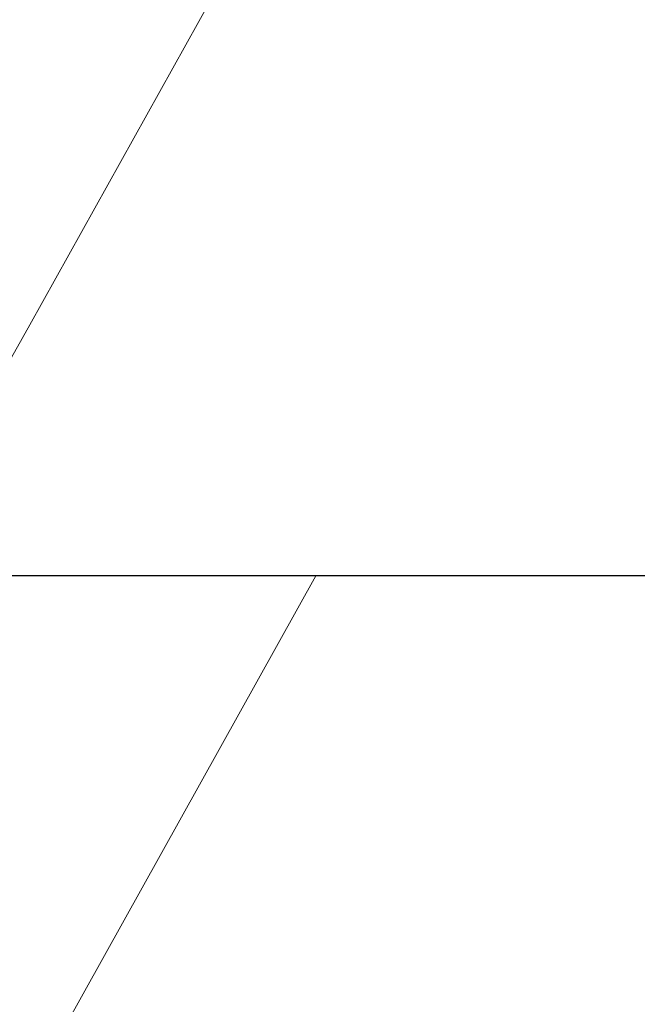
# Model space of a CAD drawing. Extents: x -613240 to -325500, y -25863 to 152403.
# Tile 94 of 254: x -388727 to -388437, y -3751 to -3288. Entities that reach past the tile are written whole.
import ezdxf

# ---------------------------------------------------------------- set-up
doc = ezdxf.new("R2010")
doc.units = 0
doc.header["$MEASUREMENT"] = 0
doc.linetypes.add('Hidden Line', pattern=[50, 25, -25])
for name, color, linetype, lineweight in [('Arch konstrukcja dachu_Nr_Pióra__21_Nr_Pióra__21', 7, 'Continuous', 9), ('Arch stropy_Nr_Pióra__21', 7, 'Continuous', 9), ('INWENT.ŚCIANY_Nr_Pióra__1', 7, 'Continuous', 25)]:
    doc.layers.add(name, color=color, linetype=linetype, lineweight=lineweight)

msp = doc.modelspace()

# ---------------------------------------------------------------- linework, layer by layer
at = {"layer": 'Arch konstrukcja dachu_Nr_Pióra__21_Nr_Pióra__21', "linetype": 'Continuous'}
msp.add_line((-388105.55, -2324.33), (-388722.66, -3431.64), dxfattribs=at)
at = {"layer": 'Arch konstrukcja dachu_Nr_Pióra__21_Nr_Pióra__21', "linetype": 'Hidden Line'}
msp.add_line((-388722.66, -3431.64), (-389576.21, -4963.23), dxfattribs=at)
at = {"layer": 'Arch stropy_Nr_Pióra__21', "linetype": 'Continuous'}
msp.add_line((-389552.21, -5279.65), (-388588.06, -3549.61), dxfattribs=at)
at = {"layer": 'INWENT.ŚCIANY_Nr_Pióra__1', "linetype": 'Continuous'}
msp.add_line((-386252.21, -3549.61), (-388732.19, -3549.61), dxfattribs=at)

doc.saveas('drawing.dxf')
